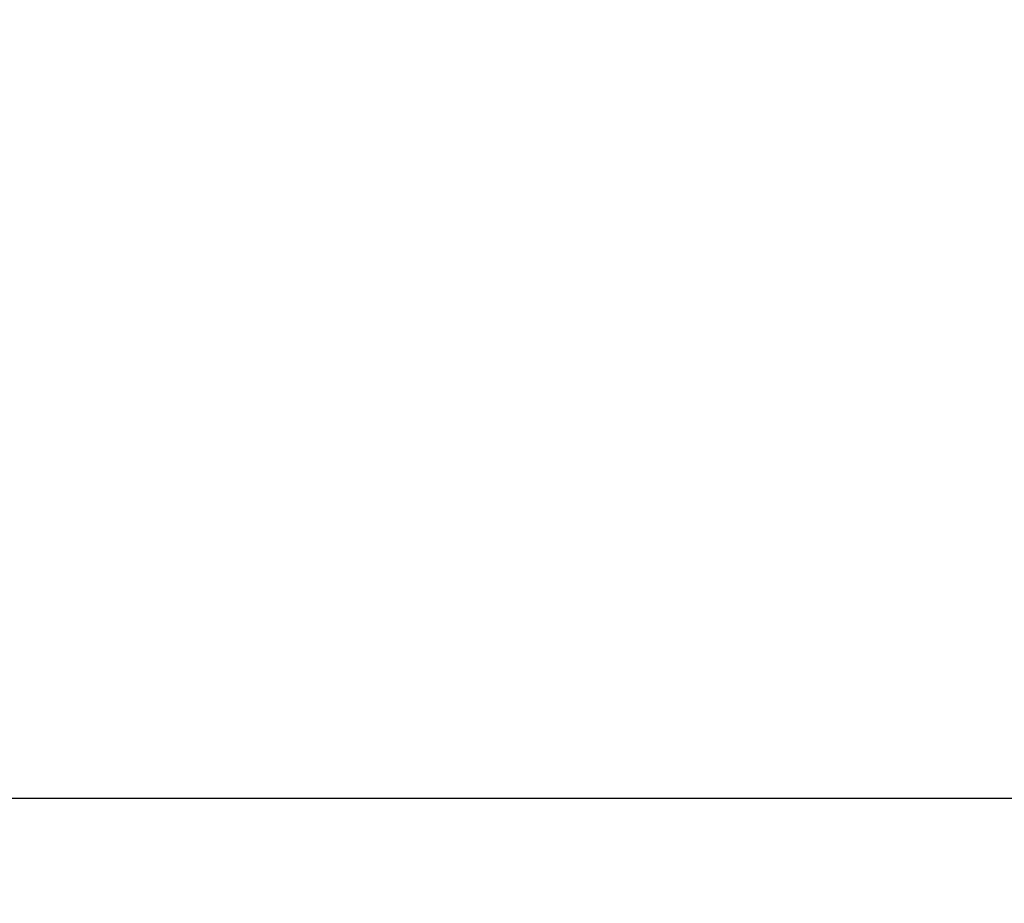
# Model space of a CAD drawing. Header units: metres. Extents: x -10.5 to 20.8, y -9 to 17.
# Tile 6 of 32: x -5.487 to -5.229, y -5.304 to -5.073. Entities that reach past the tile are written whole.
import ezdxf

# ---------------------------------------------------------------- set-up
doc = ezdxf.new("R2010")
doc.units = ezdxf.units.M
doc.header["$PDMODE"] = 65
doc.linetypes.add('AUSGEZOGEN', pattern=[0])
doc.layers.add('XR$1$STANDARD', color=7, linetype='Continuous', lineweight=25)
doc.dimstyles.new('_DIMSTYLE_2', dxfattribs={"dimtxt": 0.5, "dimasz": 0.8, "dimexe": 0, "dimexo": 0, "dimgap": 0.25, "dimtad": 0, "dimrnd": 0.01, "dimzin": 4, "dimdsep": 46, "dimtxsty": 'Standard', "dimblk1": 'ALL_ML_STRICH', "dimblk2": 'ALL_ML_STRICH', "dimsah": 1, "dimcen": 0, "dimadec": 0, "dimazin": 0, "dimtfac": 1, "dimtdec": 0, "dimtix": 1, "dimtmove": 2, "dimatfit": 3, "dimfxl": 1, "dimtzin": 0, "dimlwd": 0, "dimlwe": 25, "dimarcsym": 0})

# ---------------------------------------------------------------- blocks, each defined once
blk = doc.blocks.new('ALL_ML_STRICH')
at = {"color": 0, "linetype": 'ByBlock', "lineweight": -2}
for p, q in [((0, -0.5), (0, 0.5)), ((-0.3, -0.3), (0.3, 0.3)), ((-1, 0), (0.5, 0))]:
    blk.add_line(p, q, dxfattribs=at)
blk = doc.blocks.new('*D4')
at = {"layer": 'DEFPOINTS', "color": 0, "linetype": 'AUSGEZOGEN', "lineweight": 25}
for p in [(-10.13354, -4.89635), (18.15646, -5.25635), (-10.13354, -8.59295)]:
    blk.add_point(p, dxfattribs=at)
at = {"layer": 'XR$1$STANDARD', "color": 0, "linetype": 'AUSGEZOGEN', "lineweight": -2}
for p, q in [((-10.13354, -6.61116), (-10.13354, -8.59295)), ((18.15646, -6.61116), (18.15646, -8.59295)), ((-10.13354, -8.59295), (2.97119, -8.59295)), ((4.71279, -8.59295), (18.15646, -8.59295))]:
    blk.add_line(p, q, dxfattribs=at)
at = {"layer": 'XR$1$STANDARD', "color": 0, "linetype": 'AUSGEZOGEN', "lineweight": 25, "xscale": 0.8, "yscale": 0.8, "zscale": 0.8, "rotation": 180}
blk.add_blockref('ALL_ML_STRICH', (-10.13354, -8.59295), dxfattribs=at)
at = {"layer": 'XR$1$STANDARD', "color": 0, "linetype": 'AUSGEZOGEN', "lineweight": 25, "xscale": 0.8, "yscale": 0.8, "zscale": 0.8}
blk.add_blockref('ALL_ML_STRICH', (18.15646, -8.59295), dxfattribs=at)
at = {"layer": 'XR$1$STANDARD', "color": 0, "linetype": 'AUSGEZOGEN', "lineweight": 25, "insert": (3.84199, -8.65545), "char_height": 0.5, "width": 1.5661765, "attachment_point": 5}
blk.add_mtext('\\W0.63;\\A1;{28.29\\H0.330000;\\S^ ;}', dxfattribs=at)

msp = doc.modelspace()

# ---------------------------------------------------------------- linework, layer by layer
at = {"layer": 'XR$1$STANDARD', "color": 0, "linetype": 'AUSGEZOGEN', "lineweight": 25}
msp.add_line((-10.13354, -5.27635), (-0.12354, -5.27635), dxfattribs=at)

# ---------------------------------------------------------------- dimensions: what is measured, and where the dimension line sits
dim = msp.add_linear_dim(base=(18.15646, -8.59295), p1=(-10.13354, -6.61116), p2=(18.15646, -6.61116), dimstyle='_DIMSTYLE_2', override={"dimpost": '<>', "dimclrd": 0, "dimclre": 0, "dimclrt": 0, "dimlwd": 0, "dimlwe": 25}, dxfattribs=at)
dim.commit()
dim.dimension.update_dxf_attribs({"geometry": '*D4', "text_midpoint": (3.84199, -8.65545)})

doc.saveas('drawing.dxf')
